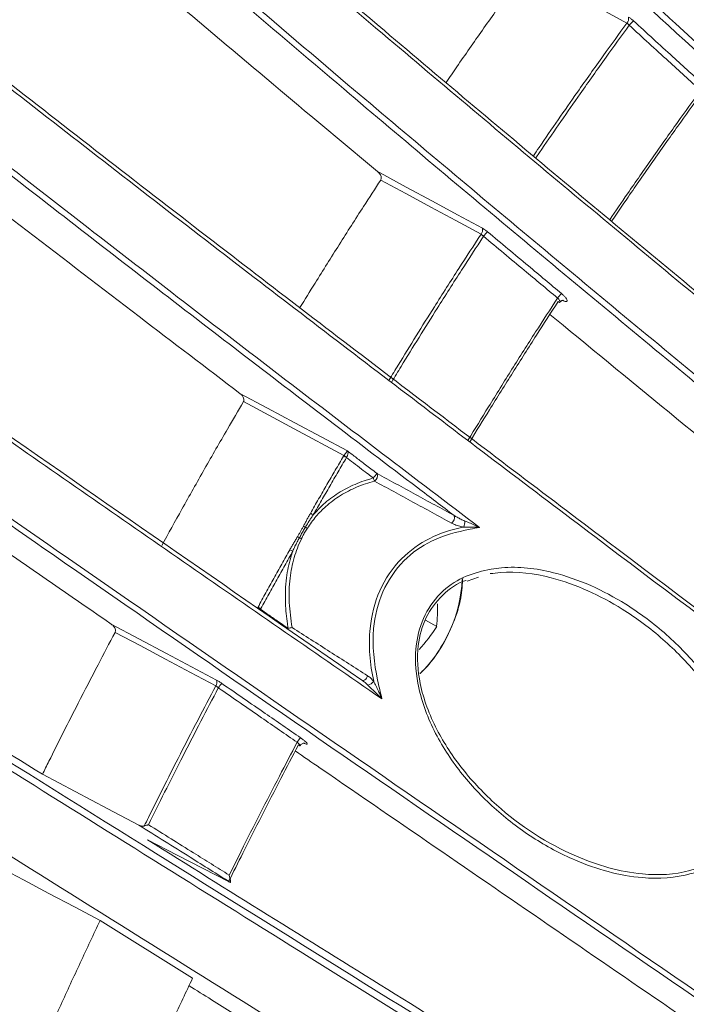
# Model space of a CAD drawing. Header units: millimetres. Extents: x 0 to 1118, y 0 to 864.
# Tile 226 of 256: x 902 to 909, y 173 to 183. Entities that reach past the tile are written whole.
import ezdxf

# ---------------------------------------------------------------- set-up
doc = ezdxf.new("R2010")
doc.units = ezdxf.units.MM

msp = doc.modelspace()

# ---------------------------------------------------------------- linework, layer by layer
at = {"color": 7, "linetype": 'Continuous', "lineweight": 15}
for p, q in [((906.667, 177.65), (906.688, 177.654)), ((906.724, 177.096), (906.842, 177.138)), ((906.411, 176.631), (906.296, 176.697)), ((902.951, 173.608), (903.902, 173.013))]:
    msp.add_line(p, q, dxfattribs=at)
at = {"color": 7, "linetype": 'Continuous', "lineweight": 15, "flags": 128}
for points in [[(908.365, 182.837), (908.107, 182.978), (907.85, 183.118), (907.592, 183.259), (907.335, 183.399)], [(905.803, 181.311), (905.828, 181.297), (906.098, 181.151), (906.368, 181.005), (906.624, 180.867), (906.88, 180.728)], [(906.867, 180.667), (906.609, 180.806), (906.351, 180.945), (906.093, 181.085), (905.836, 181.224)], [(904.388, 179.029), (904.671, 178.878), (904.954, 178.726), (905.224, 178.581), (905.494, 178.437)], [(905.457, 178.39), (904.947, 178.663), (904.944, 178.665), (904.424, 178.944)], [(903.065, 176.655), (903.349, 176.505), (903.632, 176.354), (903.889, 176.217), (904.146, 176.08)], [(904.14, 176.021), (903.881, 176.158), (903.622, 176.296), (903.363, 176.434), (903.104, 176.571)], [(905.642, 176.078), (905.648, 176.075), (905.656, 176.075), (905.664, 176.078), (905.673, 176.084), (905.682, 176.091), (905.69, 176.101), (905.696, 176.112), (905.701, 176.124)], [(902.358, 175.111), (903.031, 174.755), (903.349, 174.587)], [(903.439, 174.436), (903.743, 174.279), (904.272, 174.007)], [(902.951, 173.608), (902.688, 173.747), (902.425, 173.886), (902.162, 174.025), (901.899, 174.164)]]:
    msp.add_lwpolyline(points, dxfattribs=at)
at = {"color": 7, "linetype": 'Continuous', "lineweight": 15}
for centre, radius, start, end in [((908.315, 182.884), 0.0681, 316.7666, 13.4819), ((908.67, 182.583), 0.364, 130.2223, 140.218), ((906.819, 180.709), 0.0638, 318.0761, 17.5216), ((907.125, 180.471), 0.291, 131.026, 143.2587), ((907.919, 179.809), 0.334, 132.3417, 142.9929), ((905.371, 178.191), 0.211, 57.8672, 66.9097), ((905.318, 178.147), 0.28, 53.4705, 60.213), ((905.963, 178.022), 0.245, 132.1541, 146.2556), ((905.732, 178.184), 0.0693, 304.6912, 17.2373), ((905.904, 178.198), 0.15, 195.063, 208.1528), ((905.026, 177.589), 0.224, 58.6374, 67.1375), ((906.523, 177.752), 0.0697, 303.7339, 16.9826), ((904.968, 177.475), 0.201, 62.3577, 68.8852), ((906.508, 177.723), 0.193, 338.9173, 357.918), ((904.886, 177.346), 0.229, 60.1385, 65.8544), ((905.169, 177.827), 0.205, 238.2309, 244.572), ((905.097, 177.746), 0.225, 244.2055, 250.1072), ((904.811, 177.205), 0.234, 59.1201, 67.2758), ((904.702, 176.804), 1.717, 354.2281, 2.0543), ((904.459, 176.628), 0.229, 52.1866, 60.3999), ((904.478, 176.599), 0.251, 59.8702, 67.4826), ((904.777, 177.282), 0.678, 279.0196, 282.5227), ((904.539, 177.866), 2.243, 318.9651, 326.5912), ((904.097, 176.056), 0.0547, 320.3095, 26.8264), ((904.332, 175.902), 0.192, 132.1614, 149.5758), ((905.68, 176.126), 0.101, 283.6945, 325.0703), ((905.156, 175.333), 0.21, 133.3282, 149.2718)]:
    msp.add_arc(centre, radius, start, end, dxfattribs=at)
at = {"color": 9, "linetype": 'Continuous', "lineweight": 15}
msp.add_arc((905.212, 177.188), 1.463, 314.6273, 357.0766, dxfattribs=at)
at = {"color": 7, "linetype": 'Continuous', "lineweight": 15}
for points, knots in [([(902.486, 200.69), (902.528, 200.601), (902.715, 200.208), (903.091, 199.49), (903.653, 198.522), (904.28, 197.528), (905.153, 196.237), (906.313, 194.65), (907.793, 192.772), (909.362, 190.892), (910.982, 189.038), (912.628, 187.219), (914.844, 184.836), (916.543, 183.08), (917.677, 181.908)], [0, 0, 0, 0, 0.014898, 0.0657, 0.11688, 0.169057, 0.221502, 0.317614, 0.414599, 0.513454, 0.612688, 0.709241, 0.805942, 1, 1, 1, 1]), ([(917.657, 181.89), (916.528, 183.057), (914.833, 184.809), (912.618, 187.191), (910.984, 188.997), (909.387, 190.824), (907.834, 192.681), (906.339, 194.571), (905.148, 196.198), (904.245, 197.535), (903.587, 198.584), (902.984, 199.63), (902.651, 200.305), (902.484, 200.645)], [0, 0, 0, 0, 0.193505, 0.290512, 0.38765, 0.484323, 0.5813, 0.679671, 0.778832, 0.833242, 0.887935, 0.943723, 1, 1, 1, 1]), ([(917.201, 181.405), (916.072, 182.573), (914.376, 184.326), (912.16, 186.709), (910.524, 188.516), (908.924, 190.345), (907.368, 192.203), (905.87, 194.097), (904.69, 195.704), (903.811, 197.001), (903.184, 197.988), (902.611, 198.97), (902.184, 199.777), (901.964, 200.247), (901.891, 200.404)], [0, 0, 0, 0, 0.191049, 0.286815, 0.382706, 0.478237, 0.574063, 0.671248, 0.769205, 0.819696, 0.870413, 0.921987, 0.973938, 1, 1, 1, 1]), ([(901.957, 200.421), (902.03, 200.265), (902.245, 199.806), (902.661, 199.017), (903.225, 198.049), (903.854, 197.054), (904.729, 195.764), (905.891, 194.178), (907.371, 192.304), (908.939, 190.428), (910.558, 188.576), (912.203, 186.759), (914.418, 184.378), (916.115, 182.623), (917.248, 181.451)], [0, 0, 0, 0, 0.026008, 0.07628, 0.126926, 0.178559, 0.230456, 0.325438, 0.421272, 0.51893, 0.616958, 0.712454, 0.808093, 1, 1, 1, 1]), ([(899.512, 199.088), (899.711, 198.716), (900.061, 198.062), (900.696, 197.063), (901.337, 196.131), (902.043, 195.172), (903.006, 193.936), (904.263, 192.423), (905.841, 190.637), (907.499, 188.847), (909.201, 187.077), (910.924, 185.336), (913.236, 183.051), (915.001, 181.362), (916.178, 180.235)], [0, 0, 0, 0, 0.0644809, 0.1134866, 0.1628589, 0.2131896, 0.2637748, 0.3547483, 0.4464955, 0.5398919, 0.6336207, 0.7249843, 0.8164752, 1, 1, 1, 1]), ([(916.157, 180.214), (914.984, 181.337), (913.224, 183.023), (910.913, 185.306), (909.201, 187.035), (907.522, 188.781), (905.881, 190.55), (904.289, 192.347), (903.019, 193.874), (902.056, 195.109), (901.356, 196.056), (900.709, 196.995), (900.065, 198.005), (899.711, 198.666), (899.513, 199.036)], [0, 0, 0, 0, 0.183107, 0.274865, 0.366733, 0.458216, 0.549965, 0.64294, 0.736615, 0.785706, 0.835015, 0.88515, 0.935652, 1, 1, 1, 1]), ([(915.72, 179.696), (914.547, 180.82), (912.786, 182.507), (910.473, 184.792), (908.76, 186.521), (907.079, 188.269), (905.433, 190.041), (903.838, 191.84), (902.563, 193.37), (901.593, 194.61), (900.887, 195.564), (900.233, 196.51), (899.529, 197.609), (899.145, 198.344), (898.912, 198.789)], [0, 0, 0, 0, 0.1804333, 0.2708396, 0.3613512, 0.4515761, 0.542059, 0.6337324, 0.7260842, 0.774735, 0.8235997, 0.8732825, 0.9233282, 1, 1, 1, 1]), ([(898.979, 198.805), (899.21, 198.362), (899.589, 197.639), (900.28, 196.558), (900.923, 195.625), (901.633, 194.665), (902.599, 193.429), (903.857, 191.917), (905.435, 190.135), (907.092, 188.348), (908.793, 186.581), (910.515, 184.842), (912.826, 182.559), (914.588, 180.87), (915.765, 179.743)], [0, 0, 0, 0, 0.076513, 0.124954, 0.173758, 0.223509, 0.27351, 0.363258, 0.453761, 0.545864, 0.63829, 0.728497, 0.818827, 1, 1, 1, 1]), ([(896.576, 197.115), (896.745, 196.826), (897.087, 196.245), (897.722, 195.337), (898.405, 194.438), (899.122, 193.556), (899.9, 192.648), (900.946, 191.48), (902.294, 190.05), (903.966, 188.362), (905.71, 186.666), (907.491, 184.984), (909.287, 183.327), (911.693, 181.146), (913.521, 179.527), (914.741, 178.448)], [0, 0, 0, 0, 0.054296, 0.109333, 0.156285, 0.203574, 0.251739, 0.300135, 0.386699, 0.473945, 0.562633, 0.65161, 0.738518, 0.825534, 1, 1, 1, 1]), ([(914.72, 178.423), (913.504, 179.499), (911.68, 181.115), (909.275, 183.294), (907.49, 184.941), (905.731, 186.601), (904.004, 188.279), (902.319, 189.978), (900.959, 191.419), (899.913, 192.585), (899.143, 193.482), (898.419, 194.37), (897.728, 195.277), (897.097, 196.185), (896.737, 196.775), (896.578, 197.059), (896.578, 197.059)], [0, 0, 0, 0, 0.174179, 0.261424, 0.348761, 0.435785, 0.523041, 0.611368, 0.700306, 0.747344, 0.794579, 0.842566, 0.890888, 0.94509, 0.999999, 1, 1, 1, 1]), ([(896.148, 196.612), (896.148, 196.612), (896.293, 196.353), (896.622, 195.809), (897.222, 194.934), (897.921, 194.008), (898.78, 192.95), (899.81, 191.763), (901.016, 190.45), (902.296, 189.118), (903.601, 187.809), (905.122, 186.326), (906.864, 184.675), (909.093, 182.617), (911.588, 180.364), (913.425, 178.737), (914.344, 177.923)], [0, 0, 0, 0, 0.000001, 0.050052, 0.100694, 0.152147, 0.204058, 0.271397, 0.33932, 0.408588, 0.478157, 0.542736, 0.63995, 0.737416, 0.868627, 1, 1, 1, 1]), ([(914.302, 177.876), (913.393, 178.681), (911.574, 180.292), (908.865, 182.736), (906.635, 184.801), (904.881, 186.473), (903.571, 187.75), (902.277, 189.047), (901.006, 190.368), (899.784, 191.696), (898.742, 192.897), (897.882, 193.955), (897.187, 194.874), (896.568, 195.767), (896.244, 196.32), (896.082, 196.596)], [0, 0, 0, 0, 0.129744, 0.259595, 0.390175, 0.455723, 0.521382, 0.58908, 0.657025, 0.726028, 0.795581, 0.845952, 0.896309, 0.948161, 1, 1, 1, 1]), ([(894.259, 193.968), (894.494, 193.666), (894.967, 193.056), (895.917, 191.977), (896.949, 190.887), (898.027, 189.809), (899.033, 188.837), (900.27, 187.679), (901.752, 186.334), (903.682, 184.632), (905.679, 182.919), (907.723, 181.2), (910.219, 179.128), (912.108, 177.586), (913.368, 176.557)], [0, 0, 0, 0, 0.060795, 0.122524, 0.198029, 0.252491, 0.30724, 0.362323, 0.447092, 0.532255, 0.647339, 0.735345, 0.823445, 1, 1, 1, 1]), ([(913.347, 176.528), (912.09, 177.555), (910.204, 179.095), (907.709, 181.166), (905.697, 182.858), (903.557, 184.693), (901.682, 186.349), (900.214, 187.685), (899.127, 188.7), (898.073, 189.714), (897.119, 190.666), (896.27, 191.551), (895.528, 192.365), (894.843, 193.16), (894.461, 193.654), (894.268, 193.903)], [0, 0, 0, 0, 0.17646, 0.264807, 0.353233, 0.463602, 0.574431, 0.631018, 0.687761, 0.745127, 0.802791, 0.851154, 0.900209, 0.949663, 1, 1, 1, 1]), ([(912.95, 175.956), (911.693, 176.983), (909.806, 178.524), (907.311, 180.596), (905.289, 182.296), (903.129, 184.148), (901.23, 185.824), (899.745, 187.177), (898.644, 188.204), (897.577, 189.231), (896.629, 190.179), (895.803, 191.041), (895.095, 191.817), (894.439, 192.575), (894.067, 193.048), (893.881, 193.286)], [0, 0, 0, 0, 0.177294, 0.266046, 0.354874, 0.467052, 0.579699, 0.63723, 0.694922, 0.753262, 0.811914, 0.858298, 0.90495, 0.952268, 1, 1, 1, 1]), ([(893.941, 193.311), (894.121, 193.082), (894.483, 192.62), (895.127, 191.874), (895.841, 191.092), (896.658, 190.239), (897.575, 189.32), (898.59, 188.341), (899.839, 187.171), (901.337, 185.812), (903.287, 184.094), (905.297, 182.37), (907.349, 180.645), (909.843, 178.574), (911.731, 177.032), (912.99, 176.003)], [0, 0, 0, 0, 0.046057, 0.092896, 0.140099, 0.187992, 0.243212, 0.29873, 0.354966, 0.441179, 0.527798, 0.644873, 0.733504, 0.822225, 1, 1, 1, 1]), ([(892.356, 190.451), (892.479, 190.328), (892.831, 189.974), (893.476, 189.357), (894.309, 188.592), (895.207, 187.795), (896.444, 186.727), (898.059, 185.379), (900.077, 183.749), (902.168, 182.098), (904.23, 180.501), (906.233, 178.969), (908.815, 177.012), (910.763, 175.55), (912.063, 174.575)], [0, 0, 0, 0, 0.027034, 0.077468, 0.128298, 0.180155, 0.232282, 0.331525, 0.431681, 0.533683, 0.636027, 0.72689, 0.817834, 1, 1, 1, 1]), ([(912.042, 174.542), (910.745, 175.516), (908.799, 176.976), (906.218, 178.932), (904.232, 180.452), (902.201, 182.025), (900.131, 183.657), (898.097, 185.298), (896.465, 186.659), (895.226, 187.727), (894.338, 188.514), (893.497, 189.285), (892.843, 189.91), (892.487, 190.267), (892.367, 190.386)], [0, 0, 0, 0, 0.182172, 0.273339, 0.364573, 0.464526, 0.564744, 0.666274, 0.768611, 0.819176, 0.869969, 0.921643, 0.973711, 1, 1, 1, 1]), ([(906.59, 177.773), (906.465, 177.868), (905.73, 178.426), (904.388, 179.45), (902.574, 180.849), (900.776, 182.255), (899.194, 183.514), (897.829, 184.621), (896.673, 185.575), (895.544, 186.528), (894.455, 187.473), (893.498, 188.333), (892.672, 189.105), (892.222, 189.549), (891.996, 189.772)], [0, 0, 0, 0, 0.02329, 0.136936, 0.250691, 0.36496, 0.47952, 0.557174, 0.635361, 0.713829, 0.793443, 0.873612, 0.93658, 1, 1, 1, 1]), ([(892.056, 189.797), (892.28, 189.576), (892.728, 189.133), (893.543, 188.373), (894.484, 187.527), (895.56, 186.593), (896.696, 185.634), (897.866, 184.668), (899.28, 183.521), (900.948, 182.196), (902.888, 180.682), (904.858, 179.165), (906.186, 178.156), (906.85, 177.651)], [0, 0, 0, 0, 0.062001, 0.124474, 0.201267, 0.27863, 0.357371, 0.436443, 0.513057, 0.634047, 0.755443, 0.877647, 1, 1, 1, 1]), ([(891.957, 185.889), (892.076, 185.797), (892.612, 185.382), (893.623, 184.616), (895.026, 183.576), (896.495, 182.506), (898.125, 181.335), (899.907, 180.071), (902.445, 178.29), (904.369, 176.958), (905.642, 176.078)], [0, 0, 0, 0, 0.030235, 0.137044, 0.244726, 0.354403, 0.464522, 0.599691, 0.735216, 1, 1, 1, 1]), ([(905.848, 175.886), (905.188, 176.342), (903.866, 177.255), (901.894, 178.627), (899.933, 180.002), (898.102, 181.301), (896.407, 182.518), (894.857, 183.648), (893.35, 184.767), (892.421, 185.48), (891.955, 185.838)], [0, 0, 0, 0, 0.135316, 0.270736, 0.406675, 0.542928, 0.656515, 0.770554, 0.884756, 1, 1, 1, 1]), ([(910.452, 171.864), (909.117, 172.781), (906.445, 174.615), (902.837, 177.108), (899.646, 179.341), (897.383, 180.947), (895.665, 182.187), (894.464, 183.065), (893.288, 183.936), (892.545, 184.5), (892.172, 184.783)], [0, 0, 0, 0, 0.211366, 0.42286, 0.573344, 0.724485, 0.792981, 0.861657, 0.930656, 1, 1, 1, 1]), ([(892.223, 184.816), (892.585, 184.542), (893.309, 183.993), (894.471, 183.132), (895.68, 182.248), (897.411, 180.999), (899.682, 179.387), (902.87, 177.156), (906.48, 174.661), (909.151, 172.827), (910.487, 171.909)], [0, 0, 0, 0, 0.0672991, 0.1349576, 0.2049979, 0.2752537, 0.4256459, 0.5768715, 0.7882914, 1, 1, 1, 1]), ([(901.345, 182.703), (901.431, 182.84), (901.613, 183.13), (901.896, 183.567), (902.183, 184.005), (902.375, 184.29), (902.468, 184.427)], [0, 0, 0, 0, 0.235156, 0.496844, 0.758554, 1, 1, 1, 1]), ([(902.469, 184.395), (902.378, 184.259), (902.187, 183.975), (901.901, 183.539), (901.622, 183.107), (901.443, 182.823), (901.359, 182.691)], [0, 0, 0, 0, 0.242139, 0.506383, 0.770605, 1, 1, 1, 1]), ([(903.235, 183.473), (903.388, 183.342), (903.909, 182.9), (904.764, 182.178), (905.47, 181.589), (905.803, 181.311)], [0, 0, 0, 0, 0.180404, 0.612471, 1, 1, 1, 1]), ([(906.507, 182.227), (906.544, 182.281), (906.667, 182.461), (906.88, 182.766), (907.119, 183.103), (907.272, 183.313), (907.335, 183.399)], [0, 0, 0, 0, 0.135613, 0.455515, 0.775417, 1, 1, 1, 1]), ([(908.365, 182.837), (908.367, 182.836), (908.371, 182.833), (908.377, 182.828), (908.384, 182.822), (908.388, 182.818), (908.39, 182.816)], [0, 0, 0, 0, 0.245311, 0.497977, 0.745282, 1, 1, 1, 1]), ([(908.435, 182.861), (908.434, 182.861), (908.43, 182.865), (908.421, 182.873), (908.408, 182.883), (908.394, 182.892), (908.386, 182.897), (908.381, 182.9)], [0, 0, 0, 0, 0.013538, 0.254083, 0.501574, 0.747073, 1, 1, 1, 1]), ([(908.435, 182.861), (908.502, 182.799), (908.636, 182.676), (908.825, 182.503), (909.002, 182.342), (909.112, 182.242), (909.167, 182.192)], [0, 0, 0, 0, 0.275385, 0.550774, 0.775386, 1, 1, 1, 1]), ([(909.123, 182.146), (909.068, 182.196), (908.958, 182.296), (908.781, 182.458), (908.591, 182.631), (908.457, 182.754), (908.39, 182.816)], [0, 0, 0, 0, 0.224608, 0.449218, 0.724607, 1, 1, 1, 1]), ([(909.124, 182.104), (909.046, 181.996), (908.881, 181.768), (908.632, 181.415), (908.405, 181.089), (908.265, 180.883), (908.209, 180.8)], [0, 0, 0, 0, 0.252959, 0.532699, 0.812419, 1, 1, 1, 1]), ([(900.802, 181.783), (900.887, 181.717), (901.35, 181.356), (902.2, 180.701), (903.311, 179.849), (904.042, 179.293), (904.388, 179.029)], [0, 0, 0, 0, 0.07185, 0.391893, 0.712428, 1, 1, 1, 1]), ([(905.836, 181.224), (905.837, 181.228), (905.841, 181.236), (905.841, 181.252), (905.835, 181.273), (905.821, 181.294), (905.808, 181.306), (905.803, 181.311)], [0, 0, 0, 0, 0.131064, 0.261056, 0.471006, 0.794036, 1, 1, 1, 1]), ([(905.005, 179.911), (905.056, 179.995), (905.19, 180.212), (905.408, 180.559), (905.633, 180.913), (905.777, 181.134), (905.836, 181.224)], [0, 0, 0, 0, 0.189513, 0.490213, 0.790912, 1, 1, 1, 1]), ([(907.428, 171.863), (906.083, 172.701), (903.339, 174.412), (899.901, 176.562), (897.125, 178.306), (895.116, 179.574), (893.826, 180.393), (893.215, 180.782)], [0, 0, 0, 0, 0.280553, 0.572484, 0.719577, 0.866939, 1, 1, 1, 1]), ([(893.241, 180.708), (893.712, 180.406), (894.655, 179.802), (896.601, 178.565), (899.076, 177.002), (902.082, 175.115), (905.836, 172.769), (909.47, 170.505), (912.966, 168.323), (914.698, 167.236), (915.564, 166.692)], [0, 0, 0, 0, 0.066779, 0.133773, 0.26881, 0.402355, 0.53617, 0.768031, 0.883937, 1, 1, 1, 1]), ([(906.934, 180.691), (906.934, 180.691), (906.93, 180.695), (906.92, 180.702), (906.907, 180.712), (906.893, 180.721), (906.884, 180.726), (906.88, 180.728)], [0, 0, 0, 0, 0.013954, 0.254504, 0.502003, 0.747297, 1, 1, 1, 1]), ([(905.923, 179.17), (905.954, 179.22), (906.107, 179.472), (906.344, 179.854), (906.629, 180.302), (906.79, 180.549), (906.867, 180.667)], [0, 0, 0, 0, 0.099381, 0.496981, 0.76183, 1, 1, 1, 1]), ([(906.892, 180.645), (906.817, 180.53), (906.657, 180.284), (906.374, 179.838), (906.134, 179.454), (905.98, 179.2), (905.948, 179.148)], [0, 0, 0, 0, 0.234602, 0.499129, 0.896246, 1, 1, 1, 1]), ([(906.867, 180.667), (906.869, 180.665), (906.873, 180.662), (906.879, 180.657), (906.886, 180.652), (906.89, 180.647), (906.892, 180.645)], [0, 0, 0, 0, 0.245139, 0.497577, 0.745091, 1, 1, 1, 1]), ([(907.653, 180.01), (907.596, 180.057), (907.482, 180.153), (907.298, 180.306), (907.101, 180.47), (906.962, 180.587), (906.892, 180.645)], [0, 0, 0, 0, 0.224873, 0.449747, 0.724872, 1, 1, 1, 1]), ([(906.934, 180.691), (907.004, 180.632), (907.143, 180.516), (907.34, 180.352), (907.524, 180.198), (907.638, 180.103), (907.695, 180.056)], [0, 0, 0, 0, 0.275121, 0.550245, 0.775122, 1, 1, 1, 1]), ([(906.734, 178.55), (906.804, 178.664), (906.953, 178.907), (907.184, 179.278), (907.42, 179.651), (907.578, 179.894), (907.653, 180.01)], [0, 0, 0, 0, 0.231165, 0.49471, 0.758273, 1, 1, 1, 1]), ([(907.68, 179.967), (907.681, 179.969), (907.684, 179.977), (907.696, 179.984), (907.708, 179.987), (907.714, 179.986), (907.714, 179.986), (907.714, 179.986)], [0, 0, 0, 0, 0.121024, 0.445775, 0.700293, 0.890105, 1, 1, 1, 1]), ([(907.695, 180.056), (907.703, 180.048), (907.72, 180.033), (907.739, 180.012), (907.751, 179.993), (907.753, 179.98), (907.747, 179.973), (907.732, 179.975), (907.717, 179.98), (907.708, 179.985), (907.708, 179.985)], [0, 0, 0, 0, 0.1418542, 0.2837232, 0.4252603, 0.5662077, 0.7066767, 0.8469881, 0.9875304, 1, 1, 1, 1]), ([(907.658, 179.973), (907.584, 179.858), (907.428, 179.617), (907.193, 179.246), (906.965, 178.882), (906.82, 178.644), (906.754, 178.535)], [0, 0, 0, 0, 0.242285, 0.509396, 0.776487, 1, 1, 1, 1]), ([(907.678, 179.968), (907.678, 179.967), (907.677, 179.965), (907.67, 179.966), (907.662, 179.971), (907.658, 179.973)], [0, 0, 0, 0, 0.246406, 0.606379, 1, 1, 1, 1]), ([(907.574, 179.842), (907.619, 179.805), (908.078, 179.426), (909.37, 178.365), (910.62, 177.344), (911.453, 176.664)], [0, 0, 0, 0, 0.034952, 0.356605, 1, 1, 1, 1]), ([(915.173, 166.053), (914.493, 166.48), (913.131, 167.336), (910.378, 169.057), (907.192, 171.044), (903.583, 173.296), (900.249, 175.383), (897.488, 177.121), (895.301, 178.505), (894.229, 179.19), (893.691, 179.532)], [0, 0, 0, 0, 0.095071, 0.190331, 0.381226, 0.535051, 0.688989, 0.843942, 0.921866, 1, 1, 1, 1]), ([(899.349, 179.238), (899.439, 179.175), (899.921, 178.837), (900.803, 178.223), (901.952, 177.425), (902.708, 176.903), (903.065, 176.655)], [0, 0, 0, 0, 0.073046, 0.392706, 0.712773, 1, 1, 1, 1]), ([(904.424, 178.944), (904.426, 178.948), (904.43, 178.956), (904.429, 178.972), (904.422, 178.993), (904.407, 179.014), (904.393, 179.025), (904.388, 179.029)], [0, 0, 0, 0, 0.131953, 0.262812, 0.475251, 0.801005, 1, 1, 1, 1]), ([(903.584, 177.463), (903.653, 177.588), (903.799, 177.852), (904.024, 178.252), (904.235, 178.62), (904.37, 178.85), (904.424, 178.944)], [0, 0, 0, 0, 0.251084, 0.529661, 0.808238, 1, 1, 1, 1]), ([(905.113, 177.795), (905.141, 177.845), (905.197, 177.943), (905.282, 178.091), (905.368, 178.238), (905.425, 178.336), (905.454, 178.384)], [0, 0, 0, 0, 0.249988, 0.499981, 0.749988, 1, 1, 1, 1]), ([(905.483, 178.369), (905.454, 178.32), (905.397, 178.222), (905.312, 178.075), (905.227, 177.928), (905.17, 177.829), (905.142, 177.78)], [0, 0, 0, 0, 0.249988, 0.499981, 0.749988, 1, 1, 1, 1]), ([(905.454, 178.384), (905.454, 178.385), (905.454, 178.386), (905.455, 178.387), (905.456, 178.389), (905.457, 178.389), (905.457, 178.39)], [0, 0, 0, 0, 0.249592, 0.499346, 0.74959, 1, 1, 1, 1]), ([(905.457, 178.39), (905.46, 178.394), (905.467, 178.403), (905.477, 178.416), (905.485, 178.427), (905.491, 178.433), (905.493, 178.436), (905.494, 178.436), (905.494, 178.437)], [0, 0, 0, 0, 0.191073, 0.389295, 0.603036, 0.837815, 0.977667, 1, 1, 1, 1]), ([(905.485, 178.372), (905.484, 178.372), (905.484, 178.371), (905.484, 178.371), (905.483, 178.37), (905.483, 178.369), (905.483, 178.369)], [0, 0, 0, 0, 0.24887, 0.498195, 0.748876, 1, 1, 1, 1]), ([(905.759, 178.159), (905.742, 178.171), (905.702, 178.202), (905.634, 178.254), (905.559, 178.311), (905.507, 178.351), (905.483, 178.369)], [0, 0, 0, 0, 0.179653, 0.434389, 0.743275, 1, 1, 1, 1]), ([(905.494, 178.437), (905.494, 178.436), (905.495, 178.434), (905.498, 178.428), (905.5, 178.417), (905.498, 178.402), (905.493, 178.386), (905.487, 178.377), (905.485, 178.372)], [0, 0, 0, 0, 0.022329, 0.162189, 0.396964, 0.610698, 0.808919, 1, 1, 1, 1]), ([(905.494, 178.437), (905.525, 178.413), (905.586, 178.366), (905.685, 178.29), (905.756, 178.237), (905.796, 178.206), (905.798, 178.204)], [0, 0, 0, 0, 0.303329, 0.606659, 0.977723, 1, 1, 1, 1]), ([(905.798, 178.204), (905.864, 178.168), (905.996, 178.097), (906.194, 177.989), (906.392, 177.881), (906.524, 177.809), (906.59, 177.773)], [0, 0, 0, 0, 0.2499998, 0.4999997, 0.7499998, 1, 1, 1, 1]), ([(902.358, 175.111), (901.959, 175.36), (901.161, 175.858), (899.967, 176.605), (898.776, 177.351), (897.985, 177.848), (897.59, 178.096)], [0, 0, 0, 0, 0.24983, 0.499711, 0.749803, 1, 1, 1, 1]), ([(905.771, 178.127), (905.74, 178.118), (905.678, 178.1), (905.559, 178.055), (905.418, 177.983), (905.279, 177.878), (905.166, 177.764), (905.11, 177.683), (905.081, 177.643)], [0, 0, 0, 0, 0.112783, 0.22613, 0.441223, 0.66172, 0.829342, 1, 1, 1, 1]), ([(905.142, 177.78), (905.176, 177.817), (905.253, 177.901), (905.397, 178.008), (905.541, 178.083), (905.648, 178.125), (905.711, 178.145), (905.743, 178.154), (905.759, 178.159)], [0, 0, 0, 0, 0.204052, 0.462877, 0.7284, 0.863844, 0.931881, 1, 1, 1, 1]), ([(906.562, 177.695), (906.496, 177.731), (906.364, 177.803), (906.167, 177.911), (905.969, 178.019), (905.837, 178.091), (905.771, 178.127)], [0, 0, 0, 0, 0.25, 0.5, 0.75, 1, 1, 1, 1]), ([(905.041, 177.663), (905.047, 177.674), (905.059, 177.696), (905.076, 177.729), (905.094, 177.762), (905.107, 177.784), (905.113, 177.795)], [0, 0, 0, 0, 0.250031, 0.500065, 0.750012, 1, 1, 1, 1]), ([(905.142, 177.78), (905.135, 177.77), (905.121, 177.749), (905.101, 177.718), (905.081, 177.686), (905.068, 177.664), (905.062, 177.654)], [0, 0, 0, 0, 0.248653, 0.49743, 0.74868, 1, 1, 1, 1]), ([(906.59, 177.773), (906.595, 177.77), (906.605, 177.763), (906.628, 177.75), (906.66, 177.734), (906.687, 177.722), (906.701, 177.716)], [0, 0, 0, 0, 0.146588, 0.293514, 0.645496, 1, 1, 1, 1]), ([(904.979, 177.555), (904.985, 177.564), (904.995, 177.581), (905.011, 177.609), (905.026, 177.636), (905.036, 177.654), (905.041, 177.663)], [0, 0, 0, 0, 0.249915, 0.499862, 0.749913, 1, 1, 1, 1]), ([(906.647, 177.662), (906.647, 177.662), (906.638, 177.665), (906.621, 177.67), (906.598, 177.678), (906.578, 177.686), (906.567, 177.692), (906.562, 177.695)], [0, 0, 0, 0, 0.00015, 0.284047, 0.569889, 0.784339, 1, 1, 1, 1]), ([(906.688, 177.654), (906.681, 177.655), (906.667, 177.657), (906.653, 177.661), (906.647, 177.662), (906.647, 177.662)], [0, 0, 0, 0, 0.498838, 0.99966, 1, 1, 1, 1]), ([(906.701, 177.716), (906.72, 177.708), (906.757, 177.693), (906.806, 177.671), (906.837, 177.657), (906.85, 177.651), (906.85, 177.651)], [0, 0, 0, 0, 0.368899, 0.740934, 0.99355, 1, 1, 1, 1]), ([(904.901, 177.421), (904.907, 177.432), (904.92, 177.455), (904.94, 177.488), (904.96, 177.521), (904.973, 177.543), (904.979, 177.555)], [0, 0, 0, 0, 0.249941, 0.499935, 0.749968, 1, 1, 1, 1]), ([(905.062, 177.654), (905.057, 177.647), (905.049, 177.632), (905.037, 177.611), (905.025, 177.59), (905.012, 177.568), (905.004, 177.552), (905, 177.544)], [0, 0, 0, 0, 0.19502, 0.390053, 0.585126, 0.780212, 1, 1, 1, 1]), ([(905.081, 177.643), (905.077, 177.636), (905.068, 177.622), (905.056, 177.601), (905.044, 177.58), (905.032, 177.558), (905.025, 177.543), (905.021, 177.535)], [0, 0, 0, 0, 0.198392, 0.396878, 0.595658, 0.79454, 1, 1, 1, 1]), ([(905.763, 176.068), (905.763, 176.068), (905.724, 176.246), (905.697, 176.568), (905.805, 177.009), (906.025, 177.336), (906.329, 177.552), (906.554, 177.626), (906.667, 177.65), (906.667, 177.65)], [0, 0, 0, 0, 0.000122, 0.262785, 0.456829, 0.652108, 0.828638, 0.999993, 1, 1, 1, 1]), ([(906.85, 177.651), (906.818, 177.645), (906.65, 177.612), (906.368, 177.541), (906.05, 177.314), (905.836, 176.997), (905.732, 176.565), (905.775, 176.187), (905.832, 175.95), (905.848, 175.886)], [0, 0, 0, 0, 0.041559, 0.219242, 0.367782, 0.531961, 0.695515, 0.917894, 1, 1, 1, 1]), ([(906.85, 177.651), (906.85, 177.651), (906.836, 177.651), (906.802, 177.652), (906.749, 177.653), (906.708, 177.653), (906.688, 177.654)], [0, 0, 0, 0, 0.006434, 0.259026, 0.628358, 1, 1, 1, 1]), ([(905.021, 177.535), (905.021, 177.534), (904.99, 177.472), (904.94, 177.339), (904.896, 177.118), (904.887, 176.875), (904.912, 176.706), (904.924, 176.62)], [0, 0, 0, 0, 0.002985, 0.225655, 0.454936, 0.724064, 1, 1, 1, 1]), ([(905, 177.544), (904.992, 177.53), (904.976, 177.501), (904.957, 177.463), (904.942, 177.432), (904.934, 177.414), (904.931, 177.406)], [0, 0, 0, 0, 0.318147, 0.636425, 0.81819, 1, 1, 1, 1]), ([(904.574, 176.83), (904.601, 176.88), (904.655, 176.979), (904.737, 177.126), (904.819, 177.274), (904.873, 177.372), (904.901, 177.421)], [0, 0, 0, 0, 0.249988, 0.499981, 0.749988, 1, 1, 1, 1]), ([(904.931, 177.406), (904.903, 177.357), (904.848, 177.259), (904.766, 177.112), (904.685, 176.964), (904.631, 176.865), (904.604, 176.816)], [0, 0, 0, 0, 0.2499883, 0.4999812, 0.7499883, 1, 1, 1, 1]), ([(904.884, 176.612), (904.881, 176.628), (904.867, 176.713), (904.85, 176.887), (904.859, 177.118), (904.895, 177.296), (904.924, 177.385), (904.931, 177.406)], [0, 0, 0, 0, 0.058231, 0.32139, 0.649916, 0.916787, 1, 1, 1, 1]), ([(906.97, 177.222), (907.006, 177.227), (907.217, 177.256), (907.706, 177.195), (908.283, 176.931), (908.781, 176.557), (909.201, 176.121), (909.517, 175.617), (909.662, 175.102), (909.651, 174.729), (909.54, 174.441), (909.351, 174.234), (909.164, 174.133), (908.895, 174.045), (908.453, 174.021), (907.894, 174.179), (907.39, 174.45), (906.992, 174.756), (906.645, 175.124), (906.367, 175.554), (906.202, 176.007), (906.179, 176.424), (906.274, 176.759), (906.459, 177.004), (906.704, 177.161), (906.883, 177.202), (906.97, 177.222)], [0, 0, 0, 0, 0.010528, 0.062971, 0.14166, 0.192157, 0.242653, 0.315779, 0.361462, 0.39545, 0.422808, 0.450249, 0.476223, 0.484508, 0.533564, 0.602737, 0.650817, 0.698922, 0.747619, 0.796217, 0.84594, 0.885057, 0.91543, 0.945948, 0.973589, 1, 1, 1, 1]), ([(906.713, 177.106), (906.713, 177.106), (906.62, 177.08), (906.462, 176.96), (906.285, 176.729), (906.199, 176.409), (906.227, 176.005), (906.394, 175.568), (906.671, 175.149), (907.126, 174.671), (907.748, 174.266), (908.451, 174.061), (908.885, 174.079), (909.148, 174.162), (909.33, 174.257), (909.512, 174.457), (909.616, 174.735), (909.621, 175.097), (909.473, 175.597), (909.157, 176.086), (908.742, 176.511), (908.25, 176.879), (907.682, 177.14), (907.202, 177.205), (906.995, 177.179), (906.961, 177.175)], [0, 0, 0, 0, 0.000241, 0.029854, 0.059007, 0.089763, 0.129657, 0.180742, 0.230099, 0.28129, 0.380529, 0.451906, 0.502156, 0.510595, 0.536951, 0.56469, 0.592394, 0.627034, 0.673945, 0.749496, 0.801077, 0.854088, 0.935401, 0.989248, 1, 1, 1, 1]), ([(906.236, 176.148), (906.254, 176.163), (906.336, 176.236), (906.46, 176.416), (906.589, 176.665), (906.665, 176.915), (906.674, 177.065), (906.678, 177.134)], [0, 0, 0, 0, 0.064833, 0.308482, 0.551922, 0.796407, 1, 1, 1, 1]), ([(904.572, 176.827), (904.572, 176.827), (904.573, 176.828), (904.573, 176.829), (904.574, 176.829), (904.574, 176.83), (904.574, 176.83)], [0, 0, 0, 0, 0.248086, 0.496957, 0.748118, 1, 1, 1, 1]), ([(904.604, 176.816), (904.604, 176.815), (904.603, 176.814), (904.602, 176.812), (904.601, 176.81), (904.6, 176.809), (904.599, 176.809)], [0, 0, 0, 0, 0.249296, 0.498868, 0.749289, 1, 1, 1, 1]), ([(904.599, 176.809), (904.625, 176.791), (904.681, 176.752), (904.761, 176.697), (904.83, 176.649), (904.869, 176.622), (904.884, 176.612)], [0, 0, 0, 0, 0.270133, 0.590969, 0.84298, 1, 1, 1, 1]), ([(903.104, 176.571), (903.106, 176.575), (903.109, 176.584), (903.108, 176.6), (903.1, 176.621), (903.084, 176.641), (903.07, 176.652), (903.065, 176.655)], [0, 0, 0, 0, 0.1329552, 0.2648023, 0.479237, 0.8064356, 1, 1, 1, 1]), ([(902.358, 175.111), (902.38, 175.155), (902.501, 175.4), (902.691, 175.776), (902.919, 176.217), (903.046, 176.46), (903.104, 176.571)], [0, 0, 0, 0, 0.090752, 0.49805, 0.769355, 1, 1, 1, 1]), ([(904.924, 176.62), (904.989, 176.578), (905.118, 176.496), (905.313, 176.372), (905.507, 176.248), (905.637, 176.165), (905.701, 176.124)], [0, 0, 0, 0, 0.25, 0.5, 0.75, 1, 1, 1, 1]), ([(904.203, 176.045), (904.203, 176.045), (904.198, 176.049), (904.188, 176.055), (904.174, 176.064), (904.16, 176.073), (904.151, 176.078), (904.146, 176.08)], [0, 0, 0, 0, 0.017038, 0.256421, 0.502725, 0.747639, 1, 1, 1, 1]), ([(904.203, 176.045), (904.277, 175.994), (904.425, 175.891), (904.634, 175.747), (904.83, 175.612), (904.951, 175.528), (905.012, 175.486)], [0, 0, 0, 0, 0.274621, 0.549245, 0.774622, 1, 1, 1, 1]), ([(905.704, 176.028), (905.699, 176.032), (905.689, 176.041), (905.674, 176.054), (905.658, 176.067), (905.647, 176.074), (905.642, 176.078)], [0, 0, 0, 0, 0.248841, 0.498073, 0.748722, 1, 1, 1, 1]), ([(905.701, 176.124), (905.712, 176.116), (905.734, 176.1), (905.753, 176.079), (905.763, 176.068)], [0, 0, 0, 0, 0.493788, 1, 1, 1, 1]), ([(905.763, 176.068), (905.771, 176.051), (905.788, 176.018), (905.81, 175.97), (905.83, 175.927), (905.842, 175.9), (905.848, 175.886), (905.848, 175.886)], [0, 0, 0, 0, 0.282502, 0.567378, 0.780644, 0.994173, 1, 1, 1, 1]), ([(903.405, 174.58), (903.419, 174.609), (903.533, 174.84), (903.717, 175.205), (903.948, 175.656), (904.079, 175.905), (904.14, 176.021)], [0, 0, 0, 0, 0.059842, 0.478014, 0.756568, 1, 1, 1, 1]), ([(904.166, 176), (904.107, 175.886), (903.977, 175.639), (903.794, 175.281), (903.614, 174.926), (903.503, 174.704), (903.448, 174.592)], [0, 0, 0, 0, 0.244622, 0.529566, 0.764773, 1, 1, 1, 1]), ([(904.14, 176.021), (904.142, 176.019), (904.146, 176.016), (904.153, 176.011), (904.16, 176.006), (904.164, 176.002), (904.166, 176)], [0, 0, 0, 0, 0.244836, 0.496948, 0.744752, 1, 1, 1, 1]), ([(904.976, 175.44), (904.915, 175.482), (904.793, 175.566), (904.598, 175.702), (904.389, 175.846), (904.24, 175.949), (904.166, 176)], [0, 0, 0, 0, 0.225373, 0.450747, 0.725372, 1, 1, 1, 1]), ([(905.848, 175.886), (905.848, 175.886), (905.827, 175.907), (905.78, 175.955), (905.732, 176.001), (905.704, 176.028)], [0, 0, 0, 0, 0.0058461, 0.4328142, 1, 1, 1, 1]), ([(895.344, 175.623), (896.038, 175.234), (897.426, 174.457), (900.239, 172.88), (904.147, 170.685), (908.252, 168.377), (911.826, 166.369), (913.598, 165.375), (914.485, 164.878)], [0, 0, 0, 0, 0.110153, 0.22051, 0.442021, 0.720891, 0.860334, 1, 1, 1, 1]), ([(904.278, 174.074), (904.319, 174.156), (904.424, 174.368), (904.596, 174.708), (904.788, 175.081), (904.915, 175.324), (904.976, 175.44)], [0, 0, 0, 0, 0.180283, 0.46179, 0.743313, 1, 1, 1, 1]), ([(905.008, 175.405), (905.008, 175.406), (905.011, 175.413), (905.021, 175.422), (905.034, 175.429), (905.045, 175.43), (905.052, 175.43), (905.054, 175.43), (905.053, 175.43), (905.053, 175.43)], [0, 0, 0, 0, 0.0545698, 0.3217691, 0.5314069, 0.7047331, 0.8431266, 0.9526167, 1, 1, 1, 1]), ([(905.012, 175.486), (905.021, 175.479), (905.04, 175.466), (905.061, 175.448), (905.076, 175.433), (905.081, 175.424), (905.077, 175.42), (905.063, 175.423), (905.049, 175.43), (905.04, 175.434), (905.04, 175.434)], [0, 0, 0, 0, 0.142342, 0.284704, 0.426584, 0.56772, 0.70834, 0.8489, 0.989876, 1, 1, 1, 1]), ([(904.989, 175.413), (904.929, 175.298), (904.802, 175.056), (904.612, 174.685), (904.433, 174.331), (904.32, 174.105), (904.272, 174.007)], [0, 0, 0, 0, 0.246712, 0.519793, 0.792856, 1, 1, 1, 1]), ([(904.957, 175.351), (905.042, 175.292), (905.544, 174.947), (906.88, 174.029), (908.131, 173.17), (908.965, 172.597)], [0, 0, 0, 0, 0.064083, 0.37605, 1, 1, 1, 1]), ([(905.007, 175.406), (905.007, 175.405), (905.006, 175.404), (905, 175.406), (904.992, 175.411), (904.989, 175.413)], [0, 0, 0, 0, 0.2541611, 0.6128051, 1, 1, 1, 1]), ([(904.29, 173.999), (904.221, 174.042), (904.083, 174.128), (903.858, 174.269), (903.613, 174.422), (903.437, 174.532), (903.349, 174.587)], [0, 0, 0, 0, 0.219071, 0.438143, 0.71907, 1, 1, 1, 1]), ([(903.349, 174.587), (903.354, 174.585), (903.364, 174.58), (903.379, 174.578), (903.393, 174.577), (903.401, 174.579), (903.405, 174.58)], [0, 0, 0, 0, 0.295161, 0.599326, 0.796845, 1, 1, 1, 1]), ([(903.405, 174.58), (903.408, 174.581), (903.416, 174.583), (903.427, 174.587), (903.438, 174.589), (903.444, 174.591), (903.448, 174.592), (903.448, 174.592)], [0, 0, 0, 0, 0.273672, 0.555193, 0.768581, 0.984546, 1, 1, 1, 1]), ([(903.448, 174.592), (903.525, 174.544), (903.68, 174.447), (903.895, 174.313), (904.095, 174.188), (904.217, 174.112), (904.278, 174.074)], [0, 0, 0, 0, 0.279422, 0.558845, 0.779422, 1, 1, 1, 1]), ([(914.119, 164.224), (913.366, 164.646), (911.858, 165.491), (909.192, 166.988), (906.137, 168.705), (902.7, 170.636), (899.266, 172.565), (896.999, 173.835), (895.865, 174.471)], [0, 0, 0, 0, 0.124694, 0.249668, 0.437172, 0.624681, 0.812161, 1, 1, 1, 1]), ([(908.218, 171.456), (907.86, 171.679), (907.09, 172.159), (905.908, 172.896), (904.673, 173.666), (903.85, 174.179), (903.439, 174.436)], [0, 0, 0, 0, 0.224794, 0.483195, 0.741593, 1, 1, 1, 1]), ([(904.29, 173.999), (904.29, 174), (904.292, 174.001), (904.292, 174.008), (904.29, 174.022), (904.286, 174.044), (904.281, 174.063), (904.278, 174.073), (904.278, 174.074)], [0, 0, 0, 0, 0.1264217, 0.2523146, 0.4279794, 0.6808994, 0.9929116, 1, 1, 1, 1]), ([(904.272, 174.007), (904.274, 174.006), (904.277, 174.004), (904.282, 174.002), (904.286, 174), (904.288, 173.999), (904.289, 173.999), (904.29, 173.999)], [0, 0, 0, 0, 0.217788, 0.441875, 0.659669, 0.883816, 1, 1, 1, 1]), ([(902.951, 173.608), (902.883, 173.463), (902.746, 173.173), (902.546, 172.736), (902.348, 172.299), (902.22, 172.007), (902.155, 171.861)], [0, 0, 0, 0, 0.250897, 0.501795, 0.750879, 1, 1, 1, 1]), ([(903.902, 173.013), (903.835, 172.873), (903.702, 172.591), (903.507, 172.167), (903.314, 171.743), (903.188, 171.458), (903.125, 171.316)], [0, 0, 0, 0, 0.2505294, 0.5010589, 0.7505116, 1, 1, 1, 1]), ([(903.865, 172.936), (903.942, 172.888), (904.457, 172.566), (905.849, 171.698), (907.164, 170.877), (908.041, 170.33)], [0, 0, 0, 0, 0.055217, 0.370143, 1, 1, 1, 1])]:
    msp.add_open_spline(points, degree=3, knots=knots, dxfattribs=at)
at = {"color": 9, "linetype": 'Continuous', "lineweight": 15}
for points, knots in [([(907.404, 181.472), (907.423, 181.501), (907.573, 181.721), (907.812, 182.066), (908.114, 182.491), (908.284, 182.726), (908.365, 182.837)], [0, 0, 0, 0, 0.0624654, 0.4764177, 0.7521731, 1, 1, 1, 1]), ([(908.39, 182.816), (908.31, 182.706), (908.141, 182.473), (907.841, 182.049), (907.601, 181.703), (907.45, 181.481), (907.429, 181.451)], [0, 0, 0, 0, 0.244721, 0.520395, 0.934227, 1, 1, 1, 1]), ([(908.189, 180.816), (908.25, 180.905), (908.395, 181.118), (908.627, 181.451), (908.877, 181.806), (909.043, 182.036), (909.123, 182.146)], [0, 0, 0, 0, 0.198398, 0.473296, 0.748213, 1, 1, 1, 1]), ([(907.653, 180.01), (907.657, 180.006), (907.665, 179.998), (907.674, 179.985), (907.679, 179.976), (907.68, 179.97), (907.679, 179.968), (907.678, 179.968)], [0, 0, 0, 0, 0.233705, 0.466701, 0.698187, 0.927939, 1, 1, 1, 1]), ([(904.976, 175.44), (904.98, 175.436), (904.989, 175.429), (904.999, 175.419), (905.006, 175.411), (905.008, 175.406), (905.007, 175.406), (905.007, 175.406)], [0, 0, 0, 0, 0.235672, 0.470314, 0.702944, 0.933526, 1, 1, 1, 1])]:
    msp.add_open_spline(points, degree=3, knots=knots, dxfattribs=at)

doc.saveas('drawing.dxf')
